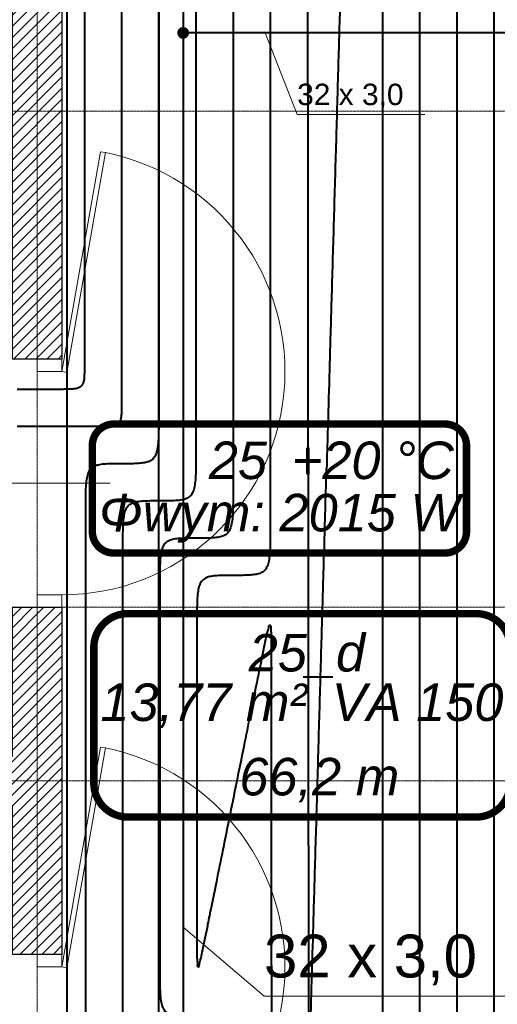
# Model space of a CAD drawing. Header units: millimetres. Extents: x 49908 to 79848, y -11883 to -3092.
# Tile 96 of 222: x 69083 to 69276, y -5587 to -5190. Entities that reach past the tile are written whole.
import ezdxf
from ezdxf.lldxf.tags import DXFTag

# ---------------------------------------------------------------- set-up
doc = ezdxf.new("R2010")
doc.units = ezdxf.units.MM
doc.linetypes.add('AUSGEZOGEN', pattern=[0])
doc.linetypes.add('DASHDOT', pattern=[1, 0.5, -0.25, 0, -0.25])
for name, color, linetype, lineweight in [('A opis', 9, 'Continuous', 13), ('A stolarka', 9, 'Continuous', 9), ('A_HATCH', 9, 'Continuous', 9), ('A_MUROWANE', 9, 'Continuous', 25), ('A_OSIE', 9, 'DASHDOT', 9)]:
    doc.layers.add(name, color=color, linetype=linetype, lineweight=lineweight)
for name, color, linetype, true_color in [('IS_Ogrzewanie_płaszczyznowe', 7, 'SOLID', 0xac00e6), ('IS_Ogrzewanie_płaszczyznowe_-_opis', 7, 'SOLID', 0xf000f0), ('IS_Przyłącza_o.p._Powrót', 7, 'DASH', 0x438955), ('IS_Przyłącza_o.p._Zasilanie', 7, 'SOLID', 0xff9124)]:
    doc.layers.add(name, color=color, linetype=linetype, true_color=true_color)
doc.layers.add('IS_Opisy_działek_Therm', color=7, linetype='SOLID')
doc.layers.add('IS_Text_Konstrukcji', color=7, linetype='Continuous')
for name, color, linetype, lineweight, true_color in [('IS_Powrót', 7, 'DASH', 25, 0x0000e6), ('IS_Rys.pętli_o.p._Powrót', 7, 'DASH', 13, 0x4c9a5f), ('IS_Rys.pętli_o.p._Zasilanie', 7, 'SOLID', 13, 0xff8c1a), ('IS_Zasilanie', 7, 'SOLID', 25, 0xeb0000)]:
    doc.layers.add(name, color=color, linetype=linetype, lineweight=lineweight, true_color=true_color)
tags = doc.linetypes.add('DASH', pattern=[15, 10, -5]).pattern_tags.tags
tags[6:7] = [DXFTag(74, 4), DXFTag(75, 0), DXFTag(340, '0'), DXFTag(46, 0.0), DXFTag(50, 0.0), DXFTag(44, 0.0), DXFTag(45, 0.0)]
tags[4:5] = [DXFTag(74, 4), DXFTag(75, 0), DXFTag(340, '0'), DXFTag(46, 0.0), DXFTag(50, 0.0), DXFTag(44, 0.0), DXFTag(45, 0.0)]
tags = doc.linetypes.add('SOLID', pattern=[10, 10, 0]).pattern_tags.tags
tags[6:7] = [DXFTag(74, 4), DXFTag(75, 0), DXFTag(340, '0'), DXFTag(46, 0.0), DXFTag(50, 0.0), DXFTag(44, 0.0), DXFTag(45, 0.0)]
tags[4:5] = [DXFTag(74, 4), DXFTag(75, 0), DXFTag(340, '0'), DXFTag(46, 0.0), DXFTag(50, 0.0), DXFTag(44, 0.0), DXFTag(45, 0.0)]

msp = doc.modelspace()

# ---------------------------------------------------------------- hatches: boundary and pattern name
at = {"layer": 'A_HATCH', "transparency": 33554687}
h = msp.add_hatch(dxfattribs=at)
h.set_pattern_fill('ANSI31', color=256, angle=360)
h.set_pattern_definition([(45, (16000, 0), (-2.24506403, 2.24506403), [])])
h.paths.add_polyline_path([(69100.47, -6009.74), (69080.47, -6009.74), (69080.47, -6426.63), (69100.47, -6426.63)])
h.paths.add_polyline_path([(69100.47, -5426.63), (69080.47, -5426.63), (69080.47, -5486.63), (68700.47, -5486.63), (68700.47, -5439.13), (68680.47, -5439.13), (68680.47, -5566.63), (68700.47, -5566.63), (68700.47, -5506.63), (69080.47, -5506.63), (69080.47, -5566.63), (69100.47, -5566.63)])
h.paths.add_polyline_path([(69100.47, -4926.63), (69042.97, -4926.63), (69042.97, -4946.63), (69080.47, -4946.63), (69080.47, -5326.63), (69100.47, -5326.63)])
h.paths.add_polyline_path([(68942.97, -4926.63), (68837.97, -4926.63), (68837.97, -4946.63), (68942.97, -4946.63)])
h.paths.add_polyline_path([(69695.47, -5826.63), (69555.47, -5826.63), (69555.47, -5846.63), (69670.47, -5846.63), (69670.47, -6026.63), (69690.47, -6026.63), (69690.47, -5846.63), (69695.47, -5846.63)])
h.paths.add_polyline_path([(69690.47, -6026.63), (69670.47, -6026.63), (69670.47, -6126.63), (69690.47, -6126.63)])
h.paths.add_polyline_path([(69690.47, -6126.63), (69670.47, -6126.63), (69670.47, -6181.63), (69690.47, -6181.63)])
h.paths.add_polyline_path([(69940.47, -5826.63), (69790.47, -5826.63), (69790.47, -5846.63), (69940.47, -5846.63)])
h.paths.add_polyline_path([(69940.47, -5826.63), (69940.47, -5846.63)], flags=17)
h.paths.add_polyline_path([(69790.47, -5826.63), (69785.47, -5826.63), (69785.47, -5846.63), (69790.47, -5846.63)])
h.paths.add_polyline_path([(69325.47, -5826.63), (69325.47, -5846.63), (69465.47, -5846.63), (69465.47, -5826.63)])
h.paths.add_polyline_path([(69300.47, -5851.63), (69280.47, -5851.63), (69280.47, -5966.63), (69290.47, -5966.63), (69300.47, -5966.63)])
h.paths.add_polyline_path([(69300.47, -5439.13), (69280.47, -5439.13), (69280.47, -5813.63), (69300.47, -5813.63)])
h.paths.add_polyline_path([(69280.47, -5014.13), (69300.47, -5014.13), (69300.47, -4926.63), (69280.47, -4926.63)])
h.paths.add_polyline_path([(69300.47, -5039.13), (69280.47, -5039.13), (69280.47, -5414.13), (69300.47, -5414.13)])
h.paths.add_polyline_path([(68700.47, -5839.13), (68680.47, -5839.13), (68680.47, -5909.74), (68700.47, -5909.74)])
h.paths.add_polyline_path([(68700.47, -5814.13), (68700.47, -5826.63), (69080.47, -5826.63), (69080.47, -5909.74), (69100.47, -5909.74), (69100.47, -5666.63), (69080.47, -5666.63), (69080.47, -5806.63), (68700.47, -5806.63), (68700.47, -5666.63), (68680.47, -5666.63), (68680.47, -5814.13)])
h.paths.add_polyline_path([(68680.47, -5014.13), (68700.47, -5014.13), (68700.47, -4946.63), (68737.97, -4946.63), (68737.97, -4926.63), (68680.47, -4926.63)])
h.paths.add_polyline_path([(68700.47, -5039.13), (68680.47, -5039.13), (68680.47, -5314.13), (68700.47, -5314.13)])
at = {"layer": 'IS_Opisy_działek_Therm'}
h = msp.add_hatch(color=1, dxfattribs=at)
edge = h.paths.add_edge_path()
edge.add_arc((69149.39, -5195.11), 2.4, 90, 450)

# ---------------------------------------------------------------- linework, layer by layer
at = {"layer": 'A opis', "ltscale": 0.5}
msp.add_line((69060.41, -5376.58), (69119.9, -5376.58), dxfattribs=at)
at = {"layer": 'A stolarka', "linetype": 'AUSGEZOGEN', "lineweight": 0}
msp.add_line((69102.97, -5376.63), (69087.97, -5376.63), dxfattribs=at)
for points in [[(69100.47, -5331.63), (69102.44, -5331.97), (69118.07, -5243.34), (69116.1, -5242.99)], [(69090.47, -5326.63), (69090.47, -5331.63), (69100.47, -5331.63), (69100.47, -5326.63)], [(69090.47, -5421.63), (69090.47, -5426.63), (69100.47, -5426.63), (69100.47, -5421.63)], [(69100.47, -5571.63), (69102.44, -5571.97), (69118.07, -5483.34), (69116.1, -5482.99)], [(69090.47, -5566.63), (69090.47, -5571.63), (69100.47, -5571.63), (69100.47, -5566.63)]]:
    msp.add_lwpolyline(points, close=True, dxfattribs=at)
for centre in [(69100.47, -5331.63), (69100.47, -5571.63)]:
    msp.add_arc(centre, 90, 270, 78.7267, dxfattribs=at)
at = {"layer": 'A_MUROWANE'}
for points in [[(69042.97, -4926.63), (69100.47, -4926.63), (69100.47, -5326.63), (69080.47, -5326.63), (69080.47, -4946.63), (69042.97, -4946.63)], [(68700.47, -5439.13), (68700.47, -5486.63), (69080.47, -5486.63), (69080.47, -5426.63), (69100.47, -5426.63), (69100.47, -5566.63), (69080.47, -5566.63), (69080.47, -5506.63), (68700.47, -5506.63), (68700.47, -5566.63), (68680.47, -5566.63), (68680.47, -5439.13)]]:
    msp.add_lwpolyline(points, close=True, dxfattribs=at)
at = {"layer": 'A_OSIE', "ltscale": 0.3, "transparency": 33554559}
for p, q in [((69090.47, -7140.05), (69090.47, -3902.99)), ((70341.81, -5226.63), (67440.85, -5226.63)), ((70341.81, -5426.63), (67440.85, -5426.63)), ((67440.85, -5496.63), (70341.81, -5496.63))]:
    msp.add_line(p, q, dxfattribs=at)
at = {"layer": 'IS_Ogrzewanie_płaszczyznowe', "lineweight": 40}
msp.add_line((69102.42, -5178.51), (69102.42, -5690.61), dxfattribs=at)
at = {"layer": 'IS_Ogrzewanie_płaszczyznowe_-_opis'}
msp.add_lwpolyline([(69127, -5511.21, 3, 3, 0), (69267.67, -5511.21, 3, 3, 0.414214), (69281.33, -5497.54, 3, 3, 0), (69281.33, -5442.87, 3, 3, 0.414214), (69267.67, -5429.21, 3, 3, 0), (69127, -5429.21, 3, 3, 0.414214), (69113.33, -5442.87, 3, 3, 0), (69113.33, -5497.54, 3, 3, 0.414214), (69127, -5511.21, 3, 3, 0)], format="xyseb", dxfattribs=at)
at = {"layer": 'IS_Opisy_działek_Therm', "lineweight": 20}
for p, q in [((69182.44, -5195.11), (69195.38, -5227.99)), ((69195.38, -5227.99), (69246.88, -5227.99)), ((69149.39, -5555.61), (69182.04, -5583.42)), ((69182.04, -5583.42), (69285.04, -5583.42))]:
    msp.add_line(p, q, dxfattribs=at)
at = {"layer": 'IS_Powrót', "lineweight": 40}
msp.add_line((69139.39, -5185.11), (69139.39, -5866.06), dxfattribs=at)
at = {"layer": 'IS_Przyłącza_o.p._Powrót', "lineweight": 40}
for points, knots in [([(69109.54, -5058.27), (69109.54, -5060.37), (69109.54, -5068.23), (69109.54, -5084.69), (69109.54, -5109.69), (69109.54, -5140.79), (69109.54, -5175.54), (69109.54, -5211.52), (69109.54, -5246.27), (69109.54, -5277.37), (69109.54, -5302.37), (69109.54, -5318.83), (69109.54, -5326.69), (69109.54, -5328.79)], [0, 0, 0, 0, 0.063005, 0.235761, 0.493878, 0.812968, 1.168641, 1.536509, 1.892182, 2.211272, 2.469389, 2.642145, 2.70515, 2.70515, 2.70515, 2.70515]), ([(69109.54, -5328.79), (69109.54, -5329.62), (69109.54, -5331.12), (69109.5, -5333.18), (69109.38, -5334.83), (69109.12, -5336.14), (69108.67, -5337.17), (69107.92, -5337.92), (69106.89, -5338.37), (69105.58, -5338.63), (69103.93, -5338.75), (69101.87, -5338.79), (69100.37, -5338.79), (69099.54, -5338.79)], [0, 0, 0, 0, 0.0248686, 0.0452361, 0.061602, 0.0745999, 0.0851852, 0.0948541, 0.1054394, 0.1184374, 0.1348033, 0.1551707, 0.1800393, 0.1800393, 0.1800393, 0.1800393]), ([(69099.54, -5338.79), (69099.4, -5338.79), (69098.91, -5338.79), (69097.87, -5338.79), (69096.28, -5338.79), (69094.32, -5338.79), (69092.12, -5338.79), (69089.84, -5338.79), (69087.64, -5338.79), (69085.68, -5338.79), (69084.09, -5338.79), (69083.05, -5338.79), (69082.56, -5338.79), (69082.42, -5338.79)], [0, 0, 0, 0, 0.0039858, 0.0149148, 0.0312439, 0.0514302, 0.073931, 0.0972032, 0.1197039, 0.1398903, 0.1562194, 0.1671483, 0.1711341, 0.1711341, 0.1711341, 0.1711341])]:
    msp.add_open_spline(points, degree=3, knots=knots, dxfattribs=at)
at = {"layer": 'IS_Przyłącza_o.p._Zasilanie', "lineweight": 40}
for points, knots in [([(69124.54, -5053.27), (69124.54, -5055.53), (69124.54, -5063.97), (69124.54, -5081.65), (69124.54, -5108.49), (69124.54, -5141.89), (69124.54, -5179.21), (69124.54, -5217.85), (69124.54, -5255.17), (69124.54, -5288.56), (69124.54, -5315.41), (69124.54, -5333.09), (69124.54, -5341.53), (69124.54, -5343.79)], [0, 0, 0, 0, 0.067663, 0.253191, 0.530392, 0.873073, 1.255042, 1.650108, 2.032077, 2.374758, 2.651959, 2.837487, 2.90515, 2.90515, 2.90515, 2.90515]), ([(69124.54, -5343.79), (69124.54, -5344.62), (69124.54, -5346.12), (69124.5, -5348.18), (69124.38, -5349.83), (69124.12, -5351.14), (69123.67, -5352.17), (69122.92, -5352.92), (69121.89, -5353.37), (69120.58, -5353.63), (69118.93, -5353.75), (69116.87, -5353.79), (69115.37, -5353.79), (69114.54, -5353.79)], [0, 0, 0, 0, 0.0248686, 0.0452361, 0.061602, 0.0745999, 0.0851852, 0.0948541, 0.1054394, 0.1184374, 0.1348033, 0.1551707, 0.1800393, 0.1800393, 0.1800393, 0.1800393]), ([(69114.54, -5353.79), (69114.29, -5353.79), (69113.35, -5353.79), (69111.4, -5353.79), (69108.43, -5353.79), (69104.74, -5353.79), (69100.62, -5353.79), (69096.34, -5353.79), (69092.22, -5353.79), (69088.53, -5353.79), (69085.56, -5353.79), (69083.61, -5353.79), (69082.67, -5353.79), (69082.42, -5353.79)], [0, 0, 0, 0, 0.0074795, 0.0279876, 0.0586293, 0.0965091, 0.1387319, 0.1824023, 0.224625, 0.2625048, 0.2931465, 0.3136547, 0.3211341, 0.3211341, 0.3211341, 0.3211341])]:
    msp.add_open_spline(points, degree=3, knots=knots, dxfattribs=at)
at = {"layer": 'IS_Rys.pętli_o.p._Powrót', "lineweight": 40}
for points, knots in [([(69154.54, -5078.27), (69154.54, -5080.49), (69154.54, -5088.78), (69154.54, -5106.16), (69154.54, -5132.54), (69154.54, -5165.36), (69154.54, -5202.04), (69154.54, -5240.01), (69154.54, -5276.7), (69154.54, -5309.52), (69154.54, -5335.9), (69154.54, -5353.28), (69154.54, -5361.57), (69154.54, -5363.79)], [0, 0, 0, 0, 0.066499, 0.248834, 0.521263, 0.858047, 1.233442, 1.621708, 1.997103, 2.333887, 2.606316, 2.788651, 2.85515, 2.85515, 2.85515, 2.85515]), ([(69184.54, -5108.27), (69184.54, -5110.49), (69184.54, -5118.78), (69184.54, -5136.16), (69184.54, -5162.54), (69184.54, -5195.36), (69184.54, -5232.04), (69184.54, -5270.01), (69184.54, -5306.7), (69184.54, -5339.52), (69184.54, -5365.9), (69184.54, -5383.28), (69184.54, -5391.57), (69184.54, -5393.79)], [0, 0, 0, 0, 0.066499, 0.248834, 0.521263, 0.858047, 1.233442, 1.621708, 1.997103, 2.333887, 2.606316, 2.788651, 2.85515, 2.85515, 2.85515, 2.85515]), ([(69259.92, -5648.11), (69259.92, -5643.92), (69259.92, -5628.23), (69259.92, -5595.38), (69259.92, -5545.49), (69259.92, -5483.44), (69259.92, -5414.08), (69259.92, -5342.29), (69259.92, -5272.94), (69259.92, -5210.88), (69259.92, -5161), (69259.92, -5128.15), (69259.92, -5112.46), (69259.92, -5108.27)], [0, 0, 0, 0, 0.125732, 0.47048, 0.985574, 1.622344, 2.33212, 3.06623, 3.776006, 4.412776, 4.92787, 5.272618, 5.39835, 5.39835, 5.39835, 5.39835]), ([(69213.96, -5138.26), (69213.91, -5140.07), (69213.71, -5146.82), (69213.31, -5160.96), (69212.69, -5182.44), (69211.92, -5209.16), (69211.06, -5239.02), (69210.17, -5269.93), (69209.3, -5299.79), (69208.53, -5326.51), (69207.92, -5347.99), (69207.51, -5362.13), (69207.31, -5368.88), (69207.26, -5370.69)], [0, 0, 0, 0, 0.054156, 0.202649, 0.424515, 0.69879, 1.00451, 1.320713, 1.626433, 1.900709, 2.122574, 2.271067, 2.325223, 2.325223, 2.325223, 2.325223]), ([(69229.92, -5618.11), (69229.92, -5614.38), (69229.92, -5600.44), (69229.92, -5571.24), (69229.92, -5526.9), (69229.92, -5471.74), (69229.92, -5410.09), (69229.92, -5346.28), (69229.92, -5284.64), (69229.92, -5229.48), (69229.92, -5185.14), (69229.92, -5155.94), (69229.92, -5142), (69229.92, -5138.27)], [0, 0, 0, 0, 0.111757, 0.418188, 0.876032, 1.442029, 2.072916, 2.725434, 3.356321, 3.922318, 4.380162, 4.686593, 4.79835, 4.79835, 4.79835, 4.79835]), ([(69154.54, -5363.79), (69154.54, -5365.44), (69154.54, -5368.46), (69154.48, -5372.56), (69154.3, -5375.87), (69153.93, -5378.47), (69153.28, -5380.48), (69152.22, -5381.99), (69150.67, -5382.95), (69148.69, -5383.47), (69146.23, -5383.71), (69143.19, -5383.79), (69140.96, -5383.79), (69139.73, -5383.79)], [0, 0, 0, 0, 0.0497372, 0.0904659, 0.1231414, 0.1488672, 0.1691212, 0.1861347, 0.2029758, 0.2225811, 0.2468895, 0.2770553, 0.3138778, 0.3138778, 0.3138778, 0.3138778]), ([(69139.73, -5383.79), (69138.5, -5383.79), (69136.27, -5383.78), (69133.23, -5383.86), (69130.77, -5384.11), (69128.79, -5384.63), (69127.24, -5385.59), (69126.18, -5387.09), (69125.53, -5389.11), (69125.16, -5391.71), (69124.98, -5395.01), (69124.92, -5399.11), (69124.92, -5402.13), (69124.92, -5403.79)], [0, 0, 0, 0, 0.0368225, 0.0669883, 0.0912968, 0.1109021, 0.1277431, 0.1447566, 0.1650106, 0.1907365, 0.223412, 0.2641407, 0.3138778, 0.3138778, 0.3138778, 0.3138778]), ([(69184.54, -5393.79), (69184.54, -5395.44), (69184.54, -5398.46), (69184.48, -5402.56), (69184.3, -5405.87), (69183.93, -5408.47), (69183.28, -5410.48), (69182.22, -5411.99), (69180.67, -5412.95), (69178.69, -5413.47), (69176.23, -5413.71), (69173.19, -5413.79), (69170.96, -5413.79), (69169.73, -5413.79)], [0, 0, 0, 0, 0.0497372, 0.0904659, 0.1231414, 0.1488672, 0.1691212, 0.1861347, 0.2029758, 0.2225811, 0.2468895, 0.2770553, 0.3138778, 0.3138778, 0.3138778, 0.3138778]), ([(69124.92, -5403.79), (69124.92, -5405.21), (69124.92, -5410.52), (69124.92, -5421.64), (69124.92, -5438.53), (69124.92, -5459.55), (69124.92, -5483.03), (69124.92, -5507.34), (69124.92, -5530.83), (69124.92, -5551.84), (69124.92, -5568.73), (69124.92, -5579.86), (69124.92, -5585.17), (69124.92, -5586.59)], [0, 0, 0, 0, 0.042576, 0.159315, 0.333737, 0.549361, 0.789707, 1.038293, 1.278639, 1.494263, 1.668685, 1.785424, 1.828, 1.828, 1.828, 1.828]), ([(69169.73, -5413.79), (69168.5, -5413.79), (69166.27, -5413.78), (69163.23, -5413.86), (69160.77, -5414.11), (69158.79, -5414.63), (69157.24, -5415.59), (69156.18, -5417.09), (69155.53, -5419.11), (69155.16, -5421.71), (69154.98, -5425.01), (69154.92, -5429.11), (69154.92, -5432.13), (69154.92, -5433.79)], [0, 0, 0, 0, 0.0368225, 0.0669883, 0.0912968, 0.1109021, 0.1277431, 0.1447566, 0.1650106, 0.1907365, 0.223412, 0.2641407, 0.3138778, 0.3138778, 0.3138778, 0.3138778]), ([(69154.92, -5433.79), (69154.92, -5434.74), (69154.92, -5438.31), (69154.92, -5445.78), (69154.92, -5457.13), (69154.92, -5471.24), (69154.92, -5487.02), (69154.92, -5503.35), (69154.92, -5519.13), (69154.92, -5533.24), (69154.92, -5544.59), (69154.92, -5552.07), (69154.92, -5555.63), (69154.92, -5556.59)], [0, 0, 0, 0, 0.028601, 0.107023, 0.224195, 0.369046, 0.530503, 0.697497, 0.858954, 1.003805, 1.120977, 1.199399, 1.228, 1.228, 1.228, 1.228]), ([(69180.94, -5448.39), (69181.27, -5446.77), (69181.85, -5443.83), (69182.7, -5440.01), (69183.24, -5436.94), (69183.92, -5435.32), (69183.96, -5433.79), (69184.87, -5433.88), (69184.61, -5435.39), (69184.96, -5437.11), (69184.87, -5440.23), (69184.94, -5444.14), (69184.93, -5447.13), (69184.93, -5448.79)], [0, 0, 0, 0, 0.0495898, 0.0892809, 0.1190956, 0.1390725, 0.1493374, 0.1520754, 0.1623403, 0.1823172, 0.2121319, 0.251823, 0.3014128, 0.3014128, 0.3014128, 0.3014128]), ([(69158.9, -5556.99), (69159.07, -5556.14), (69159.71, -5552.99), (69161.05, -5546.38), (69163.09, -5536.34), (69165.63, -5523.86), (69168.46, -5509.91), (69171.39, -5495.47), (69174.22, -5481.51), (69176.75, -5469.03), (69178.79, -5458.99), (69180.13, -5452.39), (69180.77, -5449.23), (69180.94, -5448.39)], [0, 0, 0, 0, 0.025809, 0.096577, 0.202312, 0.333025, 0.478723, 0.629416, 0.775115, 0.905827, 1.011562, 1.08233, 1.108139, 1.108139, 1.108139, 1.108139]), ([(69184.93, -5448.79), (69184.93, -5450.1), (69184.93, -5455.02), (69184.93, -5465.32), (69184.94, -5480.97), (69184.95, -5500.44), (69184.95, -5522.19), (69184.96, -5544.71), (69184.97, -5566.46), (69184.97, -5585.92), (69184.98, -5601.57), (69184.98, -5611.87), (69184.98, -5616.79), (69184.98, -5618.11)], [0, 0, 0, 0, 0.039436, 0.147567, 0.309127, 0.508851, 0.731473, 0.961727, 1.18435, 1.384073, 1.545633, 1.653764, 1.6932, 1.6932, 1.6932, 1.6932]), ([(69154.92, -5556.59), (69154.92, -5558.24), (69154.91, -5561.23), (69154.98, -5565.15), (69154.89, -5568.26), (69155.24, -5569.99), (69154.98, -5571.49), (69155.89, -5571.59), (69155.92, -5570.06), (69156.61, -5568.43), (69157.15, -5565.36), (69157.99, -5561.54), (69158.57, -5558.61), (69158.9, -5556.99)], [0, 0, 0, 0, 0.0495898, 0.0892808, 0.1190953, 0.1390718, 0.1493356, 0.1520693, 0.1623331, 0.1823095, 0.212124, 0.251815, 0.3014048, 0.3014048, 0.3014048, 0.3014048]), ([(69124.92, -5586.59), (69124.92, -5588.24), (69124.92, -5591.26), (69124.98, -5595.36), (69125.16, -5598.67), (69125.54, -5601.27), (69126.2, -5603.29), (69127.28, -5604.79), (69128.85, -5605.75), (69130.86, -5606.27), (69133.36, -5606.51), (69136.45, -5606.59), (69138.71, -5606.59), (69139.96, -5606.59)], [0, 0, 0, 0, 0.0497372, 0.0904661, 0.1231437, 0.1488799, 0.1691693, 0.1862764, 0.2033011, 0.2231854, 0.2478647, 0.2784965, 0.3158885, 0.3158885, 0.3158885, 0.3158885])]:
    msp.add_open_spline(points, degree=3, knots=knots, dxfattribs=at)
at = {"layer": 'IS_Rys.pętli_o.p._Zasilanie', "lineweight": 40}
for points, knots in [([(69139.54, -5063.27), (69139.54, -5065.49), (69139.54, -5073.78), (69139.54, -5091.16), (69139.54, -5117.54), (69139.54, -5150.36), (69139.54, -5187.04), (69139.54, -5225.01), (69139.54, -5261.7), (69139.54, -5294.52), (69139.54, -5320.9), (69139.54, -5338.28), (69139.54, -5346.57), (69139.54, -5348.79)], [0, 0, 0, 0, 0.066499, 0.248834, 0.521263, 0.858047, 1.233442, 1.621708, 1.997103, 2.333887, 2.606316, 2.788651, 2.85515, 2.85515, 2.85515, 2.85515]), ([(69169.54, -5093.27), (69169.54, -5095.49), (69169.54, -5103.78), (69169.54, -5121.16), (69169.54, -5147.54), (69169.54, -5180.36), (69169.54, -5217.04), (69169.54, -5255.01), (69169.54, -5291.7), (69169.54, -5324.52), (69169.54, -5350.9), (69169.54, -5368.28), (69169.54, -5376.57), (69169.54, -5378.79)], [0, 0, 0, 0, 0.066499, 0.248834, 0.521263, 0.858047, 1.233442, 1.621708, 1.997103, 2.333887, 2.606316, 2.788651, 2.85515, 2.85515, 2.85515, 2.85515]), ([(69274.92, -5663.11), (69274.92, -5658.68), (69274.92, -5642.13), (69274.92, -5607.45), (69274.92, -5554.79), (69274.92, -5489.29), (69274.92, -5416.08), (69274.92, -5340.3), (69274.92, -5267.09), (69274.92, -5201.59), (69274.92, -5148.93), (69274.92, -5114.25), (69274.92, -5097.7), (69274.92, -5093.27)], [0, 0, 0, 0, 0.132719, 0.496626, 1.040345, 1.712502, 2.461721, 3.236629, 3.985848, 4.658005, 5.201724, 5.565631, 5.69835, 5.69835, 5.69835, 5.69835]), ([(69199.55, -5123.27), (69199.56, -5127), (69199.57, -5140.94), (69199.59, -5170.14), (69199.63, -5214.48), (69199.68, -5269.64), (69199.73, -5331.28), (69199.79, -5395.09), (69199.84, -5456.74), (69199.89, -5511.9), (69199.93, -5556.24), (69199.95, -5585.44), (69199.96, -5599.38), (69199.97, -5603.11)], [0, 0, 0, 0, 0.111757, 0.418188, 0.876033, 1.442029, 2.072917, 2.725435, 3.356323, 3.922319, 4.380163, 4.686595, 4.798352, 4.798352, 4.798352, 4.798352]), ([(69244.92, -5633.11), (69244.92, -5629.15), (69244.92, -5614.34), (69244.92, -5583.31), (69244.92, -5536.2), (69244.92, -5477.59), (69244.92, -5412.09), (69244.92, -5344.29), (69244.92, -5278.79), (69244.92, -5220.18), (69244.92, -5173.07), (69244.92, -5142.04), (69244.92, -5127.23), (69244.92, -5123.27)], [0, 0, 0, 0, 0.118744, 0.444334, 0.930803, 1.532186, 2.202518, 2.895832, 3.566164, 4.167547, 4.654016, 4.979606, 5.09835, 5.09835, 5.09835, 5.09835]), ([(69139.54, -5348.79), (69139.54, -5350.44), (69139.54, -5353.46), (69139.48, -5357.56), (69139.3, -5360.87), (69138.93, -5363.47), (69138.28, -5365.48), (69137.22, -5366.99), (69135.67, -5367.95), (69133.69, -5368.47), (69131.23, -5368.71), (69128.19, -5368.79), (69125.96, -5368.79), (69124.73, -5368.79)], [0, 0, 0, 0, 0.0497372, 0.0904659, 0.1231414, 0.1488672, 0.1691212, 0.1861347, 0.2029758, 0.2225811, 0.2468895, 0.2770553, 0.3138778, 0.3138778, 0.3138778, 0.3138778]), ([(69124.73, -5368.79), (69123.5, -5368.79), (69121.27, -5368.78), (69118.23, -5368.86), (69115.77, -5369.11), (69113.79, -5369.63), (69112.24, -5370.59), (69111.18, -5372.09), (69110.53, -5374.11), (69110.16, -5376.71), (69109.98, -5380.01), (69109.92, -5384.11), (69109.92, -5387.13), (69109.92, -5388.79)], [0, 0, 0, 0, 0.0368225, 0.0669883, 0.0912968, 0.1109021, 0.1277431, 0.1447566, 0.1650106, 0.1907365, 0.223412, 0.2641407, 0.3138778, 0.3138778, 0.3138778, 0.3138778]), ([(69200.56, -5603.12), (69200.61, -5601.31), (69200.81, -5594.56), (69201.22, -5580.41), (69201.83, -5558.93), (69202.61, -5532.22), (69203.47, -5502.36), (69204.36, -5471.45), (69205.22, -5441.59), (69205.99, -5414.87), (69206.61, -5393.39), (69207.01, -5379.25), (69207.21, -5372.49), (69207.26, -5370.69)], [0, 0, 0, 0, 0.054156, 0.202649, 0.424515, 0.69879, 1.00451, 1.320713, 1.626433, 1.900709, 2.122574, 2.271067, 2.325223, 2.325223, 2.325223, 2.325223]), ([(69169.54, -5378.79), (69169.54, -5380.44), (69169.54, -5383.46), (69169.48, -5387.56), (69169.3, -5390.87), (69168.93, -5393.47), (69168.28, -5395.48), (69167.22, -5396.99), (69165.67, -5397.95), (69163.69, -5398.47), (69161.23, -5398.71), (69158.19, -5398.79), (69155.96, -5398.79), (69154.73, -5398.79)], [0, 0, 0, 0, 0.0497372, 0.0904659, 0.1231414, 0.1488672, 0.1691212, 0.1861347, 0.2029758, 0.2225811, 0.2468895, 0.2770553, 0.3138778, 0.3138778, 0.3138778, 0.3138778]), ([(69109.92, -5388.79), (69109.92, -5390.44), (69109.92, -5396.62), (69109.92, -5409.57), (69109.92, -5429.24), (69109.92, -5453.7), (69109.92, -5481.04), (69109.92, -5509.34), (69109.92, -5536.68), (69109.92, -5561.14), (69109.92, -5580.8), (69109.92, -5593.75), (69109.92, -5599.93), (69109.92, -5601.59)], [0, 0, 0, 0, 0.049563, 0.185461, 0.388508, 0.639519, 0.919309, 1.208691, 1.488481, 1.739492, 1.942539, 2.078437, 2.128, 2.128, 2.128, 2.128]), ([(69154.73, -5398.79), (69153.5, -5398.79), (69151.27, -5398.78), (69148.23, -5398.86), (69145.77, -5399.11), (69143.79, -5399.63), (69142.24, -5400.59), (69141.18, -5402.09), (69140.53, -5404.11), (69140.16, -5406.71), (69139.98, -5410.01), (69139.92, -5414.11), (69139.92, -5417.13), (69139.92, -5418.79)], [0, 0, 0, 0, 0.0368225, 0.0669883, 0.0912968, 0.1109021, 0.1277431, 0.1447566, 0.1650106, 0.1907365, 0.223412, 0.2641407, 0.3138778, 0.3138778, 0.3138778, 0.3138778]), ([(69139.92, -5418.79), (69139.92, -5419.97), (69139.92, -5424.41), (69139.92, -5433.71), (69139.92, -5447.83), (69139.92, -5465.4), (69139.92, -5485.03), (69139.92, -5505.35), (69139.92, -5524.98), (69139.92, -5542.54), (69139.92, -5556.66), (69139.92, -5565.96), (69139.92, -5570.4), (69139.92, -5571.59)], [0, 0, 0, 0, 0.035588, 0.133169, 0.278966, 0.459204, 0.660105, 0.867895, 1.068796, 1.249034, 1.394831, 1.492412, 1.528, 1.528, 1.528, 1.528]), ([(69139.92, -5571.59), (69139.92, -5573.24), (69139.92, -5576.26), (69139.98, -5580.36), (69140.16, -5583.67), (69140.54, -5586.27), (69141.2, -5588.29), (69142.28, -5589.79), (69143.85, -5590.75), (69145.86, -5591.27), (69148.36, -5591.51), (69151.45, -5591.59), (69153.71, -5591.59), (69154.96, -5591.59)], [0, 0, 0, 0, 0.0497372, 0.0904661, 0.1231437, 0.1488799, 0.1691693, 0.1862764, 0.2033011, 0.2231854, 0.2478647, 0.2784965, 0.3158885, 0.3158885, 0.3158885, 0.3158885])]:
    msp.add_open_spline(points, degree=3, knots=knots, dxfattribs=at)
at = {"layer": 'IS_Text_Konstrukcji', "linetype": 'SOLID'}
msp.add_lwpolyline([(69121.4, -5404.78, 3, 3, 0), (69255.06, -5404.78, 3, 3, 0.414214), (69263.73, -5396.11, 3, 3, 0), (69263.73, -5361.44, 3, 3, 0.414214), (69255.06, -5352.78, 3, 3, 0), (69121.4, -5352.78, 3, 3, 0.414214), (69112.73, -5361.44, 3, 3, 0), (69112.73, -5396.11, 3, 3, 0.414214), (69121.4, -5404.78, 3, 3, 0)], format="xyseb", dxfattribs=at)
at = {"layer": 'IS_Zasilanie', "lineweight": 40}
for p, q in [((69149.39, -4941.87), (69149.39, -5195.11)), ((69306.92, -5195.11), (69149.39, -5195.11)), ((69149.39, -5195.11), (69149.39, -5856.06))]:
    msp.add_line(p, q, dxfattribs=at)

# ---------------------------------------------------------------- texts
at = {"layer": 'IS_Ogrzewanie_płaszczyznowe_-_opis', "ltscale": 0.01, "char_height": 15.12}
for s, insert, attachment_point in [('\\fArial|b0|i1;25_d', (69199.33, -5455.21), 8), ('\\fArial|b0|i1;13,77 m²', (69199.33, -5457.37), 3), ('\\fArial|b0|i1;VA 150', (69209.33, -5457.37), 1), ('\\fArial|b0|i1;66,2 m', (69204.33, -5487.37), 2)]:
    msp.add_mtext(s, dxfattribs=dict(at, insert=insert, attachment_point=attachment_point))
at = {"layer": 'IS_Opisy_działek_Therm', "ltscale": 0.01, "attachment_point": 7}
for insert, char_height in [((69195.38, -5225.83), 8.64), ((69182.04, -5579.1), 17.28)]:
    msp.add_mtext('\\fArial|b0|i0;32 x 3,0', dxfattribs=dict(at, insert=insert, char_height=char_height))
at = {"layer": 'IS_Text_Konstrukcji', "linetype": 'SOLID', "ltscale": 0.01, "char_height": 15.12}
for s, insert, attachment_point in [('\\fArial|b0|i1;25', (69183.23, -5375.18), 9), ('\\fArial|b0|i1;+20 °C', (69193.23, -5375.18), 7), ('\\fArial|b0|i1;Φwym: 2015 W', (69188.23, -5380.94), 2)]:
    msp.add_mtext(s, dxfattribs=dict(at, insert=insert, attachment_point=attachment_point))

doc.saveas('drawing.dxf')
